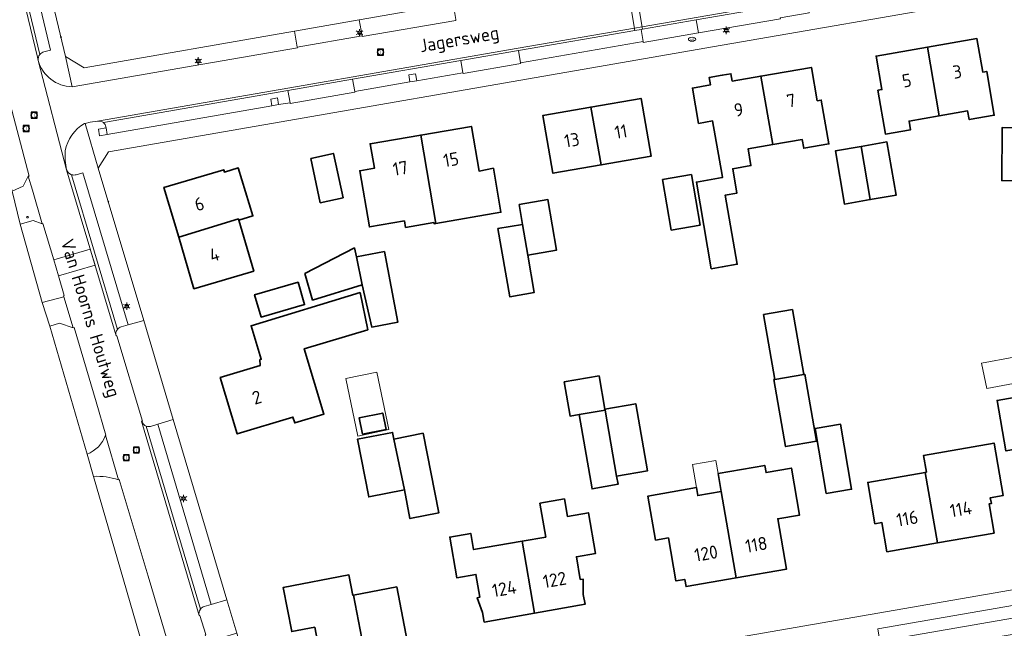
# Model space of a CAD drawing. Header units: metres. Extents: x 140853 to 145288, y 474558 to 480269.
# Tile 201 of 256: x 143404 to 143539, y 478761 to 478844. Entities that reach past the tile are written whole.
import ezdxf
from ezdxf.enums import TextEntityAlignment as Align

# ---------------------------------------------------------------- set-up
doc = ezdxf.new("R2010")
doc.units = ezdxf.units.M
doc.header["$MEASUREMENT"] = 0
for name, color, linetype, lineweight in [('B-WE-GR-BEPLANTING_CULTUUR_BODEMBEDEKKER-G', 90, 'Continuous', 18), ('B-WE-GR-GRAS_KRUIDENRIJK-G', 80, 'Continuous', 18), ('B-WE-GR-GROENVOORZIENING-G', 80, 'Continuous', 18), ('B-WE-IE-TERREINAFSCHEIDING_KUNSTMATIG_HEKWERK-G', 20, 'IE-TERREINAFSCHEIDING-KUNSTMATIG', 18), ('B-WE-KL-ET_LS_OV_LICHTMAST-S', 190, 'Continuous', 18), ('B-WE-KL-WATER_BRANDLEIDING_PUT-S', 150, 'Continuous', 18), ('B-WE-KL-WATER_PUT-S', 170, 'Continuous', 18), ('B-WE-OG-BEBOUWING-G', 7, 'Continuous', 35), ('B-WE-OG-BEBOUWING_BIJGEBOUW-G', 7, 'Continuous', 18), ('B-WE-OG-BEBOUWING_HUISNUMMER-T18', 10, 'Continuous', 18), ('B-WE-OG-BEBOUWING_LUIFEL-G', 7, 'Continuous', 18), ('B-WE-OG-BEBOUWING_STRAATNAAM-T18', 10, 'Continuous', 18), ('B-WE-OG-TERREIN_ERF-G', 7, 'Continuous', 18), ('B-WE-RI-GWA_RIOOLPUT-S', 30, 'Continuous', 18), ('B-WE-VH-GOOT-G', 170, 'Continuous', 18), ('B-WE-VH-VERHARDING_ASFALT-G', 252, 'Continuous', 18), ('B-WE-VH-VERHARDING_BETONSTRAATSTEEN-G', 252, 'Continuous', 18), ('B-WE-VH-VERHARDING_TEGEL-G', 252, 'Continuous', 18), ('X-XX-XX-ALGEMEEN-S', 7, 'Continuous', 18)]:
    doc.layers.add(name, color=color, linetype=linetype, lineweight=lineweight)
doc.styles.add('NLCS-ISO', font='txt')
doc.linetypes.add('IE-TERREINAFSCHEIDING-KUNSTMATIG', pattern='A,4,[82,NLCS.shx,S=0.75,R=90,X=0,Y=0],4,-2', length=10)

# ---------------------------------------------------------------- blocks, each defined once
blk = doc.blocks.new('SIE-WEG_AFVALBAK_TYPE_01')
for radius in [0.25, 0.156]:
    blk.add_circle((0, 0), radius)
blk = doc.blocks.new('B-SIE-WEG_LICHTMAST-SO')
at = {"ltscale": 0.1}
for p, q in [((-1.1, 0.63), (-2.19, 1.27)), ((0, 1.27), (0, 2.53)), ((1.1, 0.63), (2.19, 1.27)), ((-1.1, -0.63), (-2.19, -1.27)), ((0, -1.27), (0, -2.53)), ((1.1, -0.63), (2.19, -1.27))]:
    blk.add_line(p, q, dxfattribs=at)
at = {"flags": 128}
for points in [[(-1.16, 0.5), (1.16, 0.5)], [(-1.16, -0.5), (1.16, -0.5)]]:
    blk.add_lwpolyline(points, dxfattribs=at)
at = {"ltscale": 0.1}
blk.add_circle((0, 0), 1.27, dxfattribs=at)
at = {"style": 'NLCS-ISO'}
blk.add_attdef('TYPE', text='', height=1.8, dxfattribs=at).set_placement((0, 2.53), align=Align.BOTTOM_CENTER)
blk = doc.blocks.new('SRI-PUT_INSPECTIE-SO')
at = {"lineweight": -3, "flags": 128}
blk.add_lwpolyline([(-2, -2), (2, -2), (2, 2), (-2, 2)], close=True, dxfattribs=at)
at = {"lineweight": -3, "ltscale": 1.5}
blk.add_circle((0, 0), 2, dxfattribs=at)
at = {"ltscale": 0.1, "style": 'NLCS-ISO'}
blk.add_text('I', height=2.5, dxfattribs=at).set_placement((0, -0.01), align=Align.MIDDLE_CENTER)
blk = doc.blocks.new('SIE-WEG_STRAATPOT_BRANDKRAAN-SO')
blk.add_ellipse((0, 0), major_axis=(-0.729, 0), ratio=0.685994)
at = {"style": 'NLCS-ISO'}
blk.add_text('BR', height=0.4, dxfattribs=at).set_placement((-0.3, -0.15))
blk = doc.blocks.new('SKL-WATERLEIDINGPUT-SO')
at = {"color": 0, "linetype": 'ByBlock', "lineweight": 18}
blk.add_ellipse((0, 0), major_axis=(2.5, 0), ratio=0.54, dxfattribs=at)
at = {"color": 0, "linetype": 'ByBlock', "lineweight": 18, "style": 'NLCS-ISO'}
blk.add_text('wl', height=1.8, dxfattribs=at).set_placement((0, 0), align=Align.MIDDLE_CENTER)

msp = doc.modelspace()

# ---------------------------------------------------------------- linework, layer by layer
at = {"layer": 'B-WE-GR-BEPLANTING_CULTUUR_BODEMBEDEKKER-G', "ltscale": 0.2, "flags": 128}
msp.add_lwpolyline([(143542.348, 478762.491), (143542.06, 478764.172), (143521.272, 478760.558), (143521.566, 478758.906), (143542.348, 478762.491)], close=True, dxfattribs=at)
at = {"layer": 'B-WE-GR-GRAS_KRUIDENRIJK-G', "ltscale": 0.2, "flags": 128}
for points in [[(143396.009, 478835.435), (143400.031, 478831.147), (143402.867, 478820.402), (143404.398, 478821.067), (143405.094, 478822.42), (143405.196, 478822.453), (143402.162, 478834.066), (143401.467, 478836.867), (143396.449, 478835.67), (143396.009, 478835.435)], [(143403.984, 478815.885), (143407.002, 478805.157), (143409.969, 478805.958), (143409.925, 478806.088), (143410.018, 478806.11), (143409.223, 478808.794), (143408.569, 478811.001), (143407.097, 478815.971), (143407.004, 478815.924), (143405.761, 478816.377), (143403.984, 478815.885)]]:
    msp.add_lwpolyline(points, close=True, dxfattribs=at)
for points in [[(143408.055, 478801.913), (143413.149, 478784.444), (143413.149, 478784.444, 0.2128874), (143415.654, 478787.019), (143415.654, 478787.019), (143415.717, 478787.056), (143414.372, 478791.604), (143411.346, 478801.739), (143411.221, 478801.718), (143409.343, 478802.332), (143408.055, 478801.913)], [(143423.148, 478750), (143424.914, 478743.842), (143423.923, 478742.463), (143419.948, 478741.801), (143417.897, 478739.299), (143426.562, 478740.763), (143428.534, 478744.044), (143428.319, 478744.766), (143421.482, 478767.772), (143417.519, 478780.977), (143417.417, 478780.953), (143417.417, 478780.953, 0.0872065), (143414.019, 478781.409), (143414.019, 478781.409), (143423.148, 478750)]]:
    msp.add_lwpolyline(points, format="xyb", close=True, dxfattribs=at)
at = {"layer": 'B-WE-GR-GROENVOORZIENING-G', "ltscale": 0.2, "flags": 128}
for points in [[(143457.285, 478835.306), (143458.219, 478835.471), (143458.061, 478836.422), (143457.122, 478836.258), (143457.285, 478835.306)], [(143438.415, 478832.046), (143439.326, 478832.204), (143439.182, 478833.151), (143438.25, 478832.968), (143438.415, 478832.046)], [(143415.721, 478829.038), (143414.672, 478828.861), (143414.822, 478827.927), (143415.877, 478828.135), (143415.721, 478829.038)]]:
    msp.add_lwpolyline(points, close=True, dxfattribs=at)
at = {"layer": 'B-WE-IE-TERREINAFSCHEIDING_KUNSTMATIG_HEKWERK-G', "ltscale": 0.2, "flags": 128}
for points in [[(143403.984, 478815.885), (143407.002, 478805.157)], [(143408.055, 478801.913), (143413.149, 478784.444)], [(143414.019, 478781.409), (143423.148, 478750)]]:
    msp.add_lwpolyline(points, dxfattribs=at)
at = {"layer": 'B-WE-OG-BEBOUWING-G', "ltscale": 0.2, "flags": 128}
for points in [[(143529.687, 478830.678), (143533.571, 478831.353), (143533.778, 478830.161), (143537.217, 478830.758), (143536.182, 478836.739), (143535.637, 478836.645), (143534.844, 478841.227), (143528.084, 478840.057), (143529.687, 478830.678)], [(143529.687, 478830.678), (143528.084, 478840.057), (143521.039, 478838.838), (143521.832, 478834.256), (143521.293, 478834.164), (143522.33, 478828.173), (143525.758, 478828.768), (143525.551, 478829.96), (143529.687, 478830.678)], [(143500, 478822.579), (143500.056, 478822.263), (143500, 478822.253), (143496.465, 478821.628), (143498.508, 478809.769), (143500, 478810.029), (143502.05, 478810.387), (143500.42, 478819.848), (143502.007, 478820.121), (143501.433, 478823.452), (143503.926, 478823.881), (143503.536, 478826.147), (143506.913, 478826.736), (143505.278, 478836.1), (143501.364, 478835.421), (143501.191, 478836.418), (143500, 478836.211), (143498.206, 478835.9), (143498.378, 478834.904), (143495.926, 478834.471), (143496.779, 478829.645), (143498.692, 478829.983), (143500, 478822.579)], [(143506.913, 478826.736), (143510.948, 478827.44), (143511.156, 478826.248), (143514.584, 478826.845), (143513.547, 478832.825), (143513.005, 478832.731), (143512.212, 478837.303), (143505.278, 478836.1), (143506.913, 478826.736)], [(143482.025, 478831.869), (143483.456, 478823.973), (143490.267, 478825.146), (143488.904, 478833.06), (143482.025, 478831.869)], [(143483.456, 478823.973), (143482.025, 478831.869), (143475.474, 478830.735), (143476.841, 478822.833), (143483.456, 478823.973)], [(143458.771, 478828.051), (143460.843, 478815.977), (143469.739, 478817.505), (143468.708, 478823.507), (143466.754, 478823.131), (143465.705, 478829.241), (143458.771, 478828.051)], [(143541.831, 478821.844), (143541.864, 478825.507), (143541.895, 478829.052), (143538.284, 478829.077), (143538.255, 478821.809), (143541.831, 478821.844)], [(143460.843, 478815.977), (143458.771, 478828.051), (143451.848, 478826.863), (143452.423, 478823.512), (143450.432, 478823.17), (143451.747, 478815.504), (143456.538, 478816.323), (143456.692, 478815.426), (143460.575, 478816.093), (143460.602, 478815.936), (143460.843, 478815.977)], [(143519.02, 478826.507), (143520.252, 478819.223), (143523.792, 478819.834), (143522.535, 478827.114), (143519.02, 478826.507)], [(143520.252, 478819.223), (143519.02, 478826.507), (143515.505, 478825.901), (143516.712, 478818.612), (143520.252, 478819.223)], [(143443.719, 478824.863), (143445.025, 478818.803), (143448.144, 478819.475), (143446.831, 478825.534), (143443.719, 478824.863)], [(143425.662, 478814.088), (143433.828, 478816.587), (143433.874, 478816.434), (143435.808, 478817.003), (143433.806, 478823.564), (143431.925, 478822.991), (143431.829, 478823.317), (143423.64, 478820.897), (143425.662, 478814.088)], [(143491.836, 478821.966), (143493.024, 478815.068), (143496.966, 478815.747), (143495.778, 478822.645), (143491.836, 478821.966)], [(143472.218, 478818.55), (143472.684, 478815.84), (143473.403, 478811.651), (143477.346, 478812.329), (143476.16, 478819.228), (143472.218, 478818.55)], [(143433.874, 478816.434), (143433.828, 478816.587), (143425.662, 478814.088), (143427.755, 478807.041), (143435.922, 478809.467), (143433.874, 478816.434)], [(143472.684, 478815.84), (143469.333, 478815.264), (143470.931, 478805.961), (143474.282, 478806.536), (143473.403, 478811.651), (143472.684, 478815.84)], [(143449.962, 478811.398), (143449.704, 478812.634), (143442.936, 478809.12), (143443.972, 478805.501), (143450.765, 478807.564), (143449.962, 478811.398)], [(143450.765, 478807.564), (143452.077, 478801.815), (143455.643, 478802.498), (143453.797, 478812.133), (143449.962, 478811.398), (143450.765, 478807.564)], [(143436.928, 478803.157), (143442.874, 478804.879), (143441.986, 478807.943), (143436.041, 478806.221), (143436.928, 478803.157)], [(143450.467, 478806.534), (143435.565, 478801.99), (143436.962, 478797.413), (143436.775, 478797.359), (143436.786, 478796.542), (143431.357, 478794.905), (143433.678, 478787.207), (143441.29, 478789.502), (143441.529, 478788.707), (143445.522, 478789.911), (143442.83, 478798.84), (143451.529, 478801.449), (143450.467, 478806.534)], [(143507.212, 478794.654), (143511.152, 478795.341), (143509.605, 478804.208), (143505.665, 478803.52), (143507.212, 478794.654)], [(143480.434, 478789.849), (143483.981, 478790.468), (143483.958, 478790.596), (143483.166, 478795.137), (143478.388, 478794.304), (143479.203, 478789.634), (143480.434, 478789.849)], [(143507.212, 478794.654), (143507.079, 478794.631), (143508.678, 478785.469), (143512.884, 478786.203), (143511.285, 478795.365), (143511.152, 478795.341), (143507.212, 478794.654)], [(143542.197, 478785.473), (143540.987, 478792.367), (143537.588, 478791.777), (143538.798, 478784.882), (143542.197, 478785.473)], [(143483.958, 478790.596), (143483.981, 478790.468), (143485.557, 478781.435), (143489.783, 478782.172), (143488.185, 478791.334), (143483.958, 478790.596)], [(143454.025, 478787.8), (143453.581, 478790.05), (143450.363, 478789.415), (143450.807, 478787.165), (143454.025, 478787.8)], [(143485.557, 478781.435), (143483.981, 478790.468), (143480.434, 478789.849), (143482.205, 478779.702), (143485.751, 478780.321), (143485.557, 478781.435)], [(143514.196, 478779.049), (143517.686, 478779.64), (143516.182, 478788.524), (143512.691, 478787.933), (143514.196, 478779.049)], [(143455.098, 478786.502), (143454.92, 478787.414), (143450.107, 478786.471), (143451.648, 478778.609), (143456.526, 478779.565), (143455.098, 478786.502)], [(143455.098, 478786.502), (143456.526, 478779.565), (143457.296, 478775.632), (143461.229, 478776.403), (143459.092, 478787.309), (143455.098, 478786.502)], [(143529.452, 478772.309), (143537.194, 478773.653), (143536.494, 478777.642), (143536.81, 478777.697), (143536.67, 478778.494), (143538.433, 478778.801), (143537.192, 478785.954), (143527.536, 478784.278), (143527.934, 478781.987), (143527.747, 478781.954), (143529.452, 478772.309)], [(143499.869, 478779.344), (143501.929, 478767.542), (143508.805, 478768.742), (143507.607, 478775.608), (143510.572, 478776.126), (143509.455, 478782.529), (143505.997, 478781.926), (143505.825, 478782.911), (143499.441, 478781.797), (143499.869, 478779.344)], [(143529.452, 478772.309), (143527.747, 478781.954), (143519.895, 478780.591), (143520.88, 478774.926), (143521.845, 478775.094), (143522.538, 478771.109), (143529.452, 478772.309)], [(143501.929, 478767.542), (143499.869, 478779.344), (143496.658, 478778.783), (143496.467, 478779.877), (143489.838, 478778.72), (143490.888, 478772.701), (143492.632, 478773.005), (143493.66, 478767.114), (143494.881, 478767.327), (143495.053, 478766.342), (143501.929, 478767.542)], [(143472.65, 478772.556), (143474.324, 478762.717), (143481.237, 478763.941), (143481.005, 478765.251), (143480.996, 478767.341), (143480.592, 478767.329), (143480.051, 478770.412), (143482.681, 478770.873), (143481.706, 478776.438), (143478.839, 478775.935), (143478.42, 478778.319), (143475.056, 478777.73), (143475.866, 478773.119), (143472.65, 478772.556)], [(143474.324, 478762.717), (143472.65, 478772.556), (143466.001, 478771.39), (143465.611, 478773.616), (143462.725, 478773.11), (143463.701, 478767.545), (143466.311, 478768.003), (143466.851, 478764.92), (143466.468, 478764.797), (143467.219, 478762.81), (143467.451, 478761.5), (143474.324, 478762.717)], [(143449.577, 478765.153), (143449.486, 478765.136), (143448.942, 478767.935), (143439.947, 478766.206), (143441.116, 478760.189), (143444.269, 478760.795), (143445.715, 478753.354), (143451.622, 478754.49), (143449.577, 478765.153)], [(143449.577, 478765.153), (143451.622, 478754.49), (143457.529, 478755.625), (143455.479, 478766.29), (143449.577, 478765.153)]]:
    msp.add_lwpolyline(points, close=True, dxfattribs=at)
at = {"layer": 'B-WE-OG-BEBOUWING_BIJGEBOUW-G', "ltscale": 0.2, "flags": 128}
msp.add_lwpolyline([(143539.886, 478797.712), (143535.474, 478796.854), (143536.173, 478793.404), (143540.558, 478794.256), (143539.886, 478797.712)], close=True, dxfattribs=at)
at = {"layer": 'B-WE-OG-BEBOUWING_LUIFEL-G', "ltscale": 0.2, "flags": 128}
for points in [[(143448.504, 478794.767), (143450.156, 478786.911), (143454.411, 478787.806), (143452.759, 478795.662), (143448.504, 478794.767)], [(143499.869, 478779.344), (143499.441, 478781.797), (143499.13, 478783.58), (143495.919, 478783.02), (143496.467, 478779.877), (143496.658, 478778.783), (143499.869, 478779.344)]]:
    msp.add_lwpolyline(points, close=True, dxfattribs=at)
at = {"layer": 'B-WE-OG-TERREIN_ERF-G', "ltscale": 0.2, "flags": 128}
for points in [[(143403.161, 478868.03), (143405.781, 478857.142), (143410.2, 478838.778), (143412.72, 478837.219), (143441.5, 478842.243), (143450.364, 478843.791), (143463.186, 478846.03), (143473.036, 478847.749), (143491.112, 478850.905), (143491.112, 478850.905), (143492.768, 478853.253), (143468.16, 478994.255)], [(143423.148, 478750), (143414.019, 478781.409), (143413.149, 478784.444), (143408.055, 478801.913), (143407.002, 478805.157), (143403.984, 478815.885), (143402.867, 478820.402)]]:
    msp.add_lwpolyline(points, dxfattribs=at)
for points in [[(143436.605, 478750), (143439.146, 478748.431), (143448.04, 478750), (143485.654, 478756.637), (143500, 478759.04), (143572.013, 478771.521), (143573.421, 478771.765), (143575.329, 478774.195), (143573.566, 478799.588), (143573.251, 478806.772), (143573.004, 478825.404), (143574.002, 478851.153), (143572.176, 478852.808), (143570.093, 478852.474), (143568.656, 478852.225), (143500, 478840.327), (143416.064, 478825.756), (143414.669, 478823.529), (143420.877, 478802.718), (143424.92, 478789.168), (143432.264, 478764.551), (143433.624, 478759.993), (143436.433, 478750.577), (143436.605, 478750)], [(143528.084, 478840.057), (143534.844, 478841.227), (143535.637, 478836.645), (143536.182, 478836.739), (143537.217, 478830.758), (143533.778, 478830.161), (143533.571, 478831.353), (143529.687, 478830.678), (143525.551, 478829.96), (143525.758, 478828.768), (143522.33, 478828.173), (143521.293, 478834.164), (143521.832, 478834.256), (143521.039, 478838.838), (143528.084, 478840.057)], [(143500, 478822.253), (143500.056, 478822.263), (143500, 478822.579), (143498.692, 478829.983), (143496.779, 478829.645), (143495.926, 478834.471), (143498.378, 478834.904), (143498.206, 478835.9), (143500, 478836.211), (143501.191, 478836.418), (143501.364, 478835.421), (143505.278, 478836.1), (143512.212, 478837.303), (143513.005, 478832.731), (143513.547, 478832.825), (143514.584, 478826.845), (143511.156, 478826.248), (143510.948, 478827.44), (143506.913, 478826.736), (143503.536, 478826.147), (143503.926, 478823.881), (143501.433, 478823.452), (143502.007, 478820.121), (143500.42, 478819.848), (143502.05, 478810.387), (143500, 478810.029), (143498.508, 478809.769), (143496.465, 478821.628), (143500, 478822.253)], [(143482.025, 478831.869), (143488.904, 478833.06), (143490.267, 478825.146), (143483.456, 478823.973), (143476.841, 478822.833), (143475.474, 478830.735), (143482.025, 478831.869)], [(143458.771, 478828.051), (143465.705, 478829.241), (143466.754, 478823.131), (143468.708, 478823.507), (143469.739, 478817.505), (143460.843, 478815.977), (143460.602, 478815.936), (143460.575, 478816.093), (143456.692, 478815.426), (143456.538, 478816.323), (143451.747, 478815.504), (143450.432, 478823.17), (143452.423, 478823.512), (143451.848, 478826.863), (143458.771, 478828.051)], [(143541.895, 478829.052), (143548.929, 478829.004), (143548.904, 478825.458), (143548.88, 478821.913), (143541.831, 478821.844), (143538.255, 478821.809), (143538.284, 478829.077), (143541.895, 478829.052)], [(143519.02, 478826.507), (143522.535, 478827.114), (143523.792, 478819.834), (143520.252, 478819.223), (143516.712, 478818.612), (143515.505, 478825.901), (143519.02, 478826.507)], [(143443.719, 478824.863), (143446.831, 478825.534), (143448.144, 478819.475), (143445.025, 478818.803), (143443.719, 478824.863)], [(143433.874, 478816.434), (143435.922, 478809.467), (143427.755, 478807.041), (143425.662, 478814.088), (143423.64, 478820.897), (143431.829, 478823.317), (143431.925, 478822.991), (143433.806, 478823.564), (143435.808, 478817.003), (143433.874, 478816.434)], [(143491.836, 478821.966), (143495.778, 478822.645), (143496.966, 478815.747), (143493.024, 478815.068), (143491.836, 478821.966)], [(143472.684, 478815.84), (143472.218, 478818.55), (143476.16, 478819.228), (143477.346, 478812.329), (143473.403, 478811.651), (143474.282, 478806.536), (143470.931, 478805.961), (143469.333, 478815.264), (143472.684, 478815.84)], [(143450.765, 478807.564), (143443.972, 478805.501), (143442.936, 478809.12), (143449.704, 478812.634), (143449.962, 478811.398), (143453.797, 478812.133), (143455.643, 478802.498), (143452.077, 478801.815), (143450.765, 478807.564)], [(143436.928, 478803.157), (143436.041, 478806.221), (143441.986, 478807.943), (143442.874, 478804.879), (143436.928, 478803.157)], [(143435.565, 478801.99), (143450.467, 478806.534), (143451.529, 478801.449), (143442.83, 478798.84), (143445.522, 478789.911), (143441.529, 478788.707), (143441.29, 478789.502), (143433.678, 478787.207), (143431.357, 478794.905), (143436.786, 478796.542), (143436.775, 478797.359), (143436.962, 478797.413), (143435.565, 478801.99)], [(143511.152, 478795.341), (143511.285, 478795.365), (143512.884, 478786.203), (143508.678, 478785.469), (143507.079, 478794.631), (143507.212, 478794.654), (143505.665, 478803.52), (143509.605, 478804.208), (143511.152, 478795.341)], [(143480.434, 478789.849), (143479.203, 478789.634), (143478.388, 478794.304), (143483.166, 478795.137), (143483.958, 478790.596), (143488.185, 478791.334), (143489.783, 478782.172), (143485.557, 478781.435), (143485.751, 478780.321), (143482.205, 478779.702), (143480.434, 478789.849)], [(143540.987, 478792.367), (143544.386, 478792.957), (143545.596, 478786.063), (143542.197, 478785.473), (143538.798, 478784.882), (143537.588, 478791.777), (143540.987, 478792.367)], [(143450.363, 478789.415), (143453.581, 478790.05), (143454.025, 478787.8), (143450.807, 478787.165), (143450.363, 478789.415)], [(143512.691, 478787.933), (143516.182, 478788.524), (143517.686, 478779.64), (143514.196, 478779.049), (143512.691, 478787.933)], [(143456.526, 478779.565), (143451.648, 478778.609), (143450.107, 478786.471), (143454.92, 478787.414), (143455.098, 478786.502), (143459.092, 478787.309), (143461.229, 478776.403), (143457.296, 478775.632), (143456.526, 478779.565)], [(143527.747, 478781.954), (143527.934, 478781.987), (143527.536, 478784.278), (143537.192, 478785.954), (143538.433, 478778.801), (143536.67, 478778.494), (143536.81, 478777.697), (143536.494, 478777.642), (143537.194, 478773.653), (143529.452, 478772.309), (143522.538, 478771.109), (143521.845, 478775.094), (143520.88, 478774.926), (143519.895, 478780.591), (143527.747, 478781.954)], [(143499.869, 478779.344), (143499.441, 478781.797), (143505.825, 478782.911), (143505.997, 478781.926), (143509.455, 478782.529), (143510.572, 478776.126), (143507.607, 478775.608), (143508.805, 478768.742), (143501.929, 478767.542), (143495.053, 478766.342), (143494.881, 478767.327), (143493.66, 478767.114), (143492.632, 478773.005), (143490.888, 478772.701), (143489.838, 478778.72), (143496.467, 478779.877), (143496.658, 478778.783), (143499.869, 478779.344)], [(143478.839, 478775.935), (143481.706, 478776.438), (143482.681, 478770.873), (143480.051, 478770.412), (143480.592, 478767.329), (143480.996, 478767.341), (143481.005, 478765.251), (143481.237, 478763.941), (143474.324, 478762.717), (143467.451, 478761.5), (143467.219, 478762.81), (143466.468, 478764.797), (143466.851, 478764.92), (143466.311, 478768.003), (143463.701, 478767.545), (143462.725, 478773.11), (143465.611, 478773.616), (143466.001, 478771.39), (143472.65, 478772.556), (143475.866, 478773.119), (143475.056, 478777.73), (143478.42, 478778.319), (143478.839, 478775.935)], [(143451.622, 478754.49), (143445.715, 478753.354), (143444.269, 478760.795), (143441.116, 478760.189), (143439.947, 478766.206), (143448.942, 478767.935), (143449.486, 478765.136), (143449.577, 478765.153), (143455.479, 478766.29), (143457.529, 478755.625), (143451.622, 478754.49)]]:
    msp.add_lwpolyline(points, close=True, dxfattribs=at)
at = {"layer": 'B-WE-VH-GOOT-G', "ltscale": 0.2, "flags": 128}
for points in [[(143406.464, 478838.233), (143406.337, 478838.697), (143401.884, 478857.226)], [(143489.047, 478842.845), (143508.344, 478846.158)], [(143414.551, 478829.963), (143439.562, 478834.292), (143472.084, 478839.912), (143488.002, 478842.657)], [(143488.002, 478842.657), (143489.047, 478842.845)], [(143417.107, 478800.606), (143410.339, 478823.284)], [(143428.469, 478762.382), (143420.593, 478788.939)]]:
    msp.add_lwpolyline(points, dxfattribs=at)
at = {"layer": 'B-WE-VH-VERHARDING_ASFALT-G', "ltscale": 0.2, "flags": 128}
msp.add_lwpolyline([(143542.348, 478762.491), (143521.566, 478758.906), (143513.396, 478757.489), (143494.677, 478754.233), (143486.333, 478752.778), (143466.752, 478749.291), (143458.585, 478747.838), (143439.561, 478744.452), (143439.474, 478744.44), (143439.857, 478742.28), (143439.948, 478742.294), (143458.976, 478745.677), (143467.004, 478747.098), (143486.724, 478750.603), (143494.444, 478751.952), (143497.714, 478752.519), (143508.661, 478754.416), (143511.998, 478754.994), (143513.798, 478755.306), (143521.979, 478756.76), (143523.956, 478757.099), (143527.554, 478757.717), (143536.419, 478759.238), (143541.269, 478760.07)], dxfattribs=at)
at = {"layer": 'B-WE-VH-VERHARDING_BETONSTRAATSTEEN-G', "ltscale": 0.2, "flags": 128}
for points in [[(143403.105, 478856.503, -0.1585403), (143402.487, 478856.543), (143402.487, 478856.543), (143406.67, 478839.078), (143406.67, 478839.078, -0.170286), (143407.233, 478839.414), (143407.233, 478839.414), (143408.149, 478839.629), (143404.064, 478856.729), (143403.105, 478856.503)], [(143404.064, 478856.729), (143408.149, 478839.629), (143407.233, 478839.414), (143407.233, 478839.414, 0.170286), (143406.67, 478839.078), (143406.67, 478839.078, 0.2317398), (143406.464, 478838.233), (143406.464, 478838.233, 0.3348041), (143411.087, 478834.657), (143411.087, 478834.657), (143410.2, 478838.778), (143405.781, 478857.142), (143404.064, 478856.729)], [(143492.181, 478848.747), (143488.168, 478848.078), (143488.181, 478847.985), (143489.102, 478842.518), (143496.438, 478843.806), (143508.398, 478845.85), (143507.428, 478851.383), (143506.591, 478851.238), (143506.591, 478851.238, -0.2371758), (143501.699, 478852.71), (143501.699, 478852.71, -0.0638398), (143500.973, 478853.74), (143500.973, 478853.74), (143500.85, 478853.719), (143496.746, 478853.047), (143496.627, 478853.02), (143496.627, 478853.02, -0.0660357), (143496.362, 478851.822), (143496.362, 478851.822, -0.2522269), (143492.181, 478848.747)], [(143415.877, 478828.135), (143438.415, 478832.046), (143438.25, 478832.968), (143439.182, 478833.151), (143439.326, 478832.204), (143440.89, 478832.475), (143440.607, 478834.145), (143415.363, 478829.759), (143415.363, 478829.759, -0.1849583), (143415.701, 478829.152), (143415.701, 478829.152), (143415.721, 478829.038), (143415.877, 478828.135)], [(143411.643, 478822.633), (143412.563, 478822.894), (143418.749, 478802.108), (143420.877, 478802.718), (143414.669, 478823.529), (143412.878, 478829.641), (143412.796, 478829.623), (143412.796, 478829.623, 0.2213349), (143410.144, 478825.882), (143410.144, 478825.882, 0.0735084), (143410.339, 478823.284), (143410.339, 478823.284, 0.2346029), (143411.019, 478822.634), (143411.019, 478822.634, 0.1522432), (143411.643, 478822.633)], [(143417.79, 478801.833), (143418.749, 478802.108), (143412.563, 478822.894), (143411.643, 478822.633), (143411.643, 478822.633, -0.1522432), (143411.019, 478822.634), (143411.019, 478822.634), (143417.284, 478801.497), (143417.284, 478801.497, -0.1570808), (143417.79, 478801.833)], [(143421.808, 478788.242), (143422.787, 478788.536), (143424.92, 478789.168), (143420.877, 478802.718), (143418.749, 478802.108), (143417.79, 478801.833), (143417.79, 478801.833, 0.1570808), (143417.284, 478801.497), (143417.284, 478801.497, 0.2435235), (143417.107, 478800.606), (143417.107, 478800.606), (143417.204, 478800.632), (143420.706, 478788.962), (143420.593, 478788.939), (143420.593, 478788.939, 0.2207013), (143421.232, 478788.264), (143421.232, 478788.264, 0.145886), (143421.808, 478788.242)], [(143422.787, 478788.536), (143421.808, 478788.242), (143421.808, 478788.242, -0.145886), (143421.232, 478788.264), (143421.232, 478788.264), (143428.625, 478763.248), (143428.625, 478763.248, -0.1691463), (143429.164, 478763.619), (143429.164, 478763.619), (143430.085, 478763.896), (143422.787, 478788.536)], [(143413.149, 478784.444), (143414.019, 478781.409), (143414.019, 478781.409, -0.0872065), (143417.417, 478780.953), (143417.417, 478780.953), (143415.654, 478787.019), (143415.654, 478787.019, -0.2128874), (143413.149, 478784.444)], [(143429.91, 478759.073, 0.1563772), (143430.511, 478759.061), (143430.511, 478759.061), (143431.459, 478759.355), (143433.624, 478759.993), (143432.264, 478764.551), (143430.085, 478763.896), (143429.164, 478763.619), (143429.164, 478763.619, 0.1691463), (143428.625, 478763.248), (143428.625, 478763.248, 0.2309413), (143428.469, 478762.382), (143428.469, 478762.382), (143428.576, 478762.395), (143429.383, 478759.793), (143429.274, 478759.756), (143429.274, 478759.756, 0.2100382), (143429.91, 478759.073)]]:
    msp.add_lwpolyline(points, format="xyb", close=True, dxfattribs=at)
for points in [[(143429.383, 478759.793), (143428.576, 478762.395), (143428.469, 478762.382), (143428.469, 478762.382, -0.2309413), (143428.625, 478763.248), (143428.625, 478763.248), (143421.232, 478788.264), (143421.232, 478788.264, -0.2207013), (143420.593, 478788.939), (143420.593, 478788.939), (143420.706, 478788.962), (143417.204, 478800.632), (143417.107, 478800.606), (143417.107, 478800.606, -0.2435235), (143417.284, 478801.497), (143417.284, 478801.497), (143411.019, 478822.634), (143411.019, 478822.634, -0.2346029), (143410.339, 478823.284), (143410.339, 478823.284), (143406.464, 478838.233), (143406.464, 478838.233, -0.2317398), (143406.67, 478839.078), (143406.67, 478839.078), (143402.487, 478856.543)], [(143507.958, 478843.948), (143496.749, 478842.027), (143489.192, 478840.712), (143489.191, 478840.836), (143472.409, 478837.94), (143472.439, 478837.826), (143464.552, 478836.449), (143464.535, 478836.552), (143458.219, 478835.471), (143457.285, 478835.306), (143449.732, 478833.986), (143449.747, 478833.891), (143440.912, 478832.365), (143440.89, 478832.475), (143439.326, 478832.204), (143438.415, 478832.046), (143415.877, 478828.135), (143414.822, 478827.927), (143414.672, 478828.861), (143415.721, 478829.038), (143415.701, 478829.152), (143415.701, 478829.152, 0.1849583), (143415.363, 478829.759), (143415.363, 478829.759, 0.1749715), (143414.551, 478829.963), (143414.551, 478829.963), (143413.559, 478829.79), (143412.878, 478829.641), (143414.669, 478823.529), (143416.064, 478825.756), (143500, 478840.327), (143500, 478840.327), (143568.656, 478852.225)], [(143463.572, 478843.818), (143463.585, 478843.716), (143463.585, 478843.716), (143450.771, 478841.512), (143450.741, 478841.63), (143441.879, 478840.078), (143441.896, 478839.962), (143428.952, 478837.729), (143411.087, 478834.657), (143411.087, 478834.657, -0.3348041), (143406.464, 478838.233), (143406.464, 478838.233), (143410.339, 478823.284), (143410.339, 478823.284, -0.0735084), (143410.144, 478825.882), (143410.144, 478825.882, -0.2213349), (143412.796, 478829.623), (143412.796, 478829.623), (143412.878, 478829.641), (143413.559, 478829.79), (143414.551, 478829.963), (143414.551, 478829.963, -0.1749715), (143415.363, 478829.759), (143415.363, 478829.759), (143440.607, 478834.145), (143449.418, 478835.692), (143464.253, 478838.232), (143472.118, 478839.597), (143488.055, 478842.338), (143487.143, 478847.788)]]:
    msp.add_lwpolyline(points, format="xyb", dxfattribs=at)
for points in [[(143488.181, 478847.985), (143487.143, 478847.788), (143488.055, 478842.338), (143488.919, 478842.486), (143489.102, 478842.518), (143488.181, 478847.985)], [(143450.771, 478841.512), (143463.585, 478843.716), (143463.572, 478843.818), (143463.186, 478846.03), (143450.364, 478843.791), (143450.741, 478841.63), (143450.771, 478841.512)], [(143496.749, 478842.027), (143507.958, 478843.948), (143507.938, 478844.066), (143511.872, 478844.737), (143511.573, 478846.392), (143509.445, 478846.028), (143508.398, 478845.85), (143496.438, 478843.806), (143496.749, 478842.027)], [(143441.879, 478840.078), (143450.741, 478841.63), (143450.364, 478843.791), (143441.5, 478842.243), (143441.879, 478840.078)], [(143489.191, 478840.836), (143489.192, 478840.712), (143496.749, 478842.027), (143496.438, 478843.806), (143489.102, 478842.518), (143488.919, 478842.486), (143489.191, 478840.836)], [(143441.896, 478839.962), (143441.879, 478840.078), (143441.5, 478842.243), (143412.72, 478837.219), (143410.2, 478838.778), (143411.087, 478834.657), (143428.952, 478837.729), (143441.896, 478839.962)], [(143472.409, 478837.94), (143489.191, 478840.836), (143488.919, 478842.486), (143488.055, 478842.338), (143472.118, 478839.597), (143472.409, 478837.94)], [(143472.118, 478839.597), (143464.253, 478838.232), (143464.535, 478836.552), (143464.552, 478836.449), (143472.439, 478837.826), (143472.409, 478837.94), (143472.118, 478839.597)], [(143464.253, 478838.232), (143449.418, 478835.692), (143449.732, 478833.986), (143457.285, 478835.306), (143457.122, 478836.258), (143458.061, 478836.422), (143458.219, 478835.471), (143464.535, 478836.552), (143464.253, 478838.232)], [(143440.607, 478834.145), (143440.89, 478832.475), (143440.912, 478832.365), (143449.747, 478833.891), (143449.732, 478833.986), (143449.418, 478835.692), (143440.607, 478834.145)], [(143402.867, 478820.402), (143403.984, 478815.885), (143405.761, 478816.377), (143407.004, 478815.924), (143405.653, 478820.503), (143405.094, 478822.42), (143404.398, 478821.067), (143402.867, 478820.402)], [(143409.223, 478808.794), (143414.223, 478810.253), (143413.569, 478812.47), (143408.569, 478811.001), (143409.223, 478808.794)], [(143408.055, 478801.913), (143409.343, 478802.332), (143411.221, 478801.718), (143409.969, 478805.958), (143407.002, 478805.157), (143408.055, 478801.913)], [(143432.264, 478764.551), (143424.92, 478789.168), (143422.787, 478788.536), (143430.085, 478763.896), (143432.264, 478764.551)]]:
    msp.add_lwpolyline(points, close=True, dxfattribs=at)
msp.add_lwpolyline([(143402.162, 478834.066), (143405.196, 478822.453), (143405.094, 478822.42), (143405.653, 478820.503), (143407.004, 478815.924), (143407.097, 478815.971), (143408.569, 478811.001), (143413.569, 478812.47), (143414.223, 478810.253), (143409.223, 478808.794), (143410.018, 478806.11), (143409.925, 478806.088), (143409.969, 478805.958), (143411.221, 478801.718), (143411.346, 478801.739), (143414.372, 478791.604), (143415.717, 478787.056), (143415.654, 478787.019), (143417.417, 478780.953), (143417.519, 478780.977), (143421.482, 478767.772), (143428.319, 478744.766)], dxfattribs=at)
at = {"layer": 'B-WE-VH-VERHARDING_TEGEL-G', "ltscale": 0.2, "flags": 128}
for points in [[(143572.013, 478771.521), (143500, 478759.04)], [(143521.272, 478760.558), (143542.06, 478764.172)]]:
    msp.add_lwpolyline(points, dxfattribs=at)

# ---------------------------------------------------------------- block references
at = {"layer": 'B-WE-KL-ET_LS_OV_LICHTMAST-S', "xscale": 0.2, "yscale": 0.2, "zscale": 0.2}
for p in [(143450.395, 478842.03), (143500.549, 478842.363), (143428.341, 478838.167), (143418.553, 478804.654), (143426.327, 478778.382)]:
    msp.add_blockref('B-SIE-WEG_LICHTMAST-SO', p, dxfattribs=at)
at = {"layer": 'B-WE-KL-WATER_BRANDLEIDING_PUT-S', "xscale": 0.2, "yscale": 0.2, "zscale": 0.2}
msp.add_blockref('SIE-WEG_STRAATPOT_BRANDKRAAN-SO', (143404.975, 478816.83), dxfattribs=at)
at = {"layer": 'B-WE-KL-WATER_PUT-S', "xscale": 0.2, "yscale": 0.2, "zscale": 0.2}
msp.add_blockref('SKL-WATERLEIDINGPUT-SO', (143495.872, 478841.143), dxfattribs=at)
at = {"layer": 'B-WE-RI-GWA_RIOOLPUT-S', "xscale": 0.2, "yscale": 0.2, "zscale": 0.2}
for p in [(143453.274, 478839.388), (143405.887, 478830.757), (143404.81, 478828.935), (143419.876, 478785.002), (143418.492, 478783.96)]:
    msp.add_blockref('SRI-PUT_INSPECTIE-SO', p, dxfattribs=at)
at = {"layer": 'X-XX-XX-ALGEMEEN-S', "xscale": 0.2, "yscale": 0.2, "zscale": 0.2}
for p in [(143409.564, 478841.421), (143416.036, 478818.947)]:
    msp.add_blockref('SIE-WEG_AFVALBAK_TYPE_01', p, dxfattribs=at)

# ---------------------------------------------------------------- texts
at = {"layer": 'B-WE-OG-BEBOUWING_HUISNUMMER-T18', "style": 'NLCS-ISO'}
for s, rotation, p in [('3', 9.8, (143532.146, 478836.701)), ('5', 9.8, (143525.244, 478835.506)), ('7', 9.8, (143509.429, 478832.76)), ('9', 9.8, (143502.246, 478831.514)), ('13', 9.8, (143479.432, 478827.361)), ('11', 9.8, (143486.147, 478828.523)), ('15', 9.7, (143462.914, 478824.704)), ('17', 9.7, (143455.986, 478823.515)), ('6', 16.6, (143428.485, 478818.631)), ('4', 16.6, (143430.543, 478811.703)), ('2', 16.8, (143436.347, 478792.21)), ('114', 9.8, (143532.639, 478776.922)), ('116', 9.8, (143525.311, 478775.65)), ('118', 9.9, (143504.664, 478772.08)), ('120', 9.9, (143497.789, 478770.88)), ('122', 9.9, (143477.083, 478767.268)), ('124', 9.9, (143470.19, 478766.047))]:
    msp.add_text(s, height=1.8, rotation=rotation, dxfattribs=at).set_placement(p, align=Align.MIDDLE_CENTER)
at = {"layer": 'B-WE-OG-BEBOUWING_STRAATNAAM-T18', "style": 'NLCS-ISO'}
for s, rotation, p in [('Jagersweg', 9.8, (143464.026, 478841.157)), ('Van Hoorns Houtweg', 286.9, (143413.621, 478803.039))]:
    msp.add_text(s, height=1.8, rotation=rotation, dxfattribs=at).set_placement(p, align=Align.MIDDLE_CENTER)

doc.saveas('drawing.dxf')
